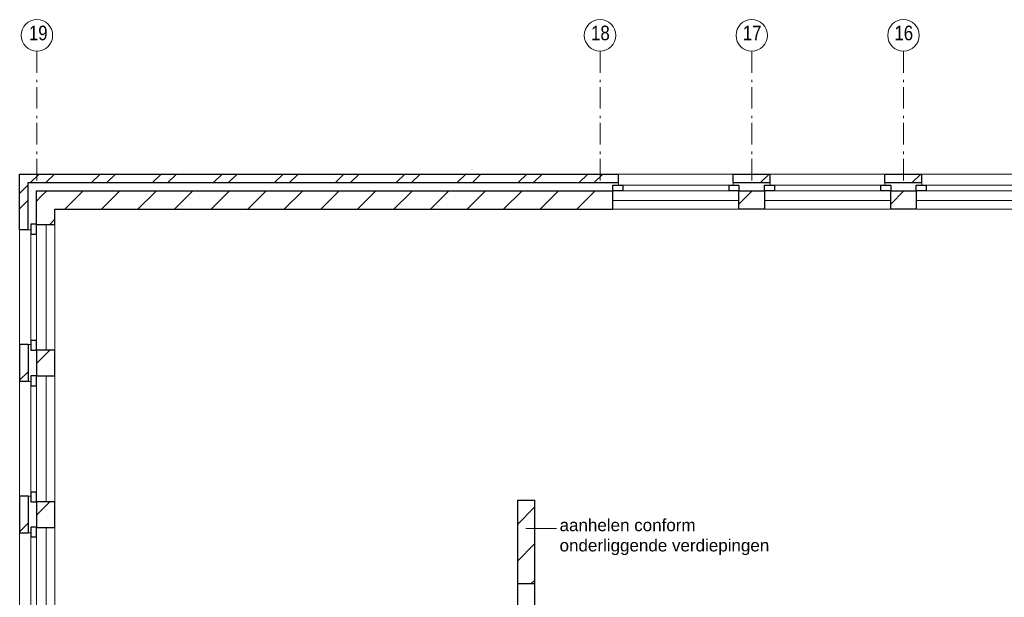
# Model space of a CAD drawing. Header units: millimetres. Extents: x 45699 to 251499, y 244 to 86446.
# Tile 107 of 240: x 132999 to 144424, y 47326 to 54031. Entities that reach past the tile are written whole.
import ezdxf

# ---------------------------------------------------------------- set-up
doc = ezdxf.new("R2010")
doc.units = ezdxf.units.MM
doc.header["$LTSCALE"] = 400
doc.linetypes.add('STYLE_06', pattern=[1.041641, 0.625, -0.208282, 0.069427, -0.138931])
for name, color, linetype, lineweight in [('Buitenkozijnen', 140, 'Continuous', 15), ('mat-baksteen', 5, 'Continuous', 25), ('mat-beton (ihwg)', 5, 'Continuous', 25), ('mat-kalkzandsteen', 5, 'Continuous', 25), ('None', 7, 'Continuous', 9)]:
    doc.layers.add(name, color=color, linetype=linetype, lineweight=lineweight)
doc.styles.add('Arial', font='arial.ttf', dxfattribs={"height": 176.388889})
doc.styles.add('Arial Narrow', font='ARIALN.TTF', dxfattribs={"height": 222.25})

# ---------------------------------------------------------------- blocks, each defined once
blk = doc.blocks.new('*X406')
at = {"layer": 'None', "lineweight": 9}
for p, q in [((-50109, 4621), (-49909, 4821)), ((-50109, 4197), (-49909, 4397)), ((-49947, 3935), (-49909, 3973))]:
    blk.add_line(p, q, dxfattribs=at)
blk = doc.blocks.new('*X1034')
at = {"layer": 'None', "lineweight": 9}
blk.add_line((-148.5, -148.5), (4, 4), dxfattribs=at)
blk = doc.blocks.new('*X1035')
at = {"layer": 'None', "lineweight": 9}
blk.add_line((100, 100), (200, 200), dxfattribs=at)
blk = doc.blocks.new('Penant best-uitbr  (2D)')
at = {"layer": 'mat-baksteen', "lineweight": 25}
for p, q in [((-215, 200), (215, 200)), ((-215, 100), (-215, 200)), ((215, 100), (215, 200)), ((-215, 100), (215, 100))]:
    blk.add_line(p, q, dxfattribs=at)
at = {"layer": 'mat-kalkzandsteen', "lineweight": 25}
blk.add_lwpolyline([(-148.5, 4), (148.5, 4), (148.5, -210), (-148.5, -210)], close=True, dxfattribs=at)
at = {"layer": 'mat-baksteen'}
blk.add_blockref('*X1035', (0, 0), dxfattribs=at)
at = {"layer": 'mat-kalkzandsteen'}
blk.add_blockref('*X1034', (0, 0), dxfattribs=at)
blk = doc.blocks.new('Gevelpui best-uitbr 1330 (2D)')
at = {"layer": 'Buitenkozijnen', "lineweight": 15}
for p, q in [((-731.5, 71), (731.5, 71)), ((-731.5, 4), (-731.5, 71)), ((-731.5, 4), (731.5, 4)), ((731.5, 4), (731.5, 71))]:
    blk.add_line(p, q, dxfattribs=at)
at = {"layer": 'Buitenkozijnen', "color": 92, "lineweight": 25}
for points in [[(-731.5, 71), (-617.5, 71), (-617.5, 4), (-731.5, 4)], [(617.5, 71), (731.5, 71), (731.5, 4), (617.5, 4)]]:
    blk.add_lwpolyline(points, close=True, dxfattribs=at)
at = {"layer": 'None', "color": 43, "linetype": 'Continuous', "lineweight": 9}
blk.add_line((-731.5, -107), (731.5, -107), dxfattribs=at)
at = {"layer": 'None', "color": 43, "linetype": 'Continuous', "lineweight": 9, "flags": 128}
blk.add_lwpolyline([(-665, 71), (-665, 200), (665, 200), (665, 71)], dxfattribs=at)
blk = doc.blocks.new('*X1045')
at = {"layer": 'None', "lineweight": 9}
for p, q in [((-55757, 8590), (-55657, 8690)), ((-55580, 8590), (-55480, 8690)), ((-55050, 8590), (-54950, 8690)), ((-54873, 8590), (-54773, 8690)), ((-54343, 8590), (-54243, 8690)), ((-54166, 8590), (-54066, 8690)), ((-53635, 8590), (-53535, 8690)), ((-53459, 8590), (-53359, 8690)), ((-52928, 8590), (-52828, 8690)), ((-52752, 8590), (-52652, 8690)), ((-52221, 8590), (-52121, 8690)), ((-52045, 8590), (-51945, 8690)), ((-51514, 8590), (-51414, 8690)), ((-51338, 8590), (-51238, 8690)), ((-50807, 8590), (-50707, 8690)), ((-50631, 8590), (-50531, 8690)), ((-50100, 8590), (-50000, 8690)), ((-49923, 8590), (-49823, 8690)), ((-49393, 8590), (-49293, 8690)), ((-49216, 8590), (-49116, 8690))]:
    blk.add_line(p, q, dxfattribs=at)
blk = doc.blocks.new('*X1046')
at = {"layer": 'None', "lineweight": 9}
for p, q in [((-55884, 8463), (-55784, 8563)), ((-55884, 8286), (-55784, 8386))]:
    blk.add_line(p, q, dxfattribs=at)
blk = doc.blocks.new('*X1047')
at = {"layer": 'None', "lineweight": 9}
for p, q in [((-55629, 8435), (-55570, 8494)), ((-55360, 8280), (-55146, 8494)), ((-54935, 8280), (-54721, 8494)), ((-54511, 8280), (-54297, 8494)), ((-54087, 8280), (-53873, 8494)), ((-53663, 8280), (-53449, 8494)), ((-53238, 8280), (-53024, 8494)), ((-52814, 8280), (-52600, 8494)), ((-52390, 8280), (-52176, 8494)), ((-51965, 8280), (-51751, 8494)), ((-51541, 8280), (-51327, 8494)), ((-51117, 8280), (-50903, 8494)), ((-50693, 8280), (-50479, 8494)), ((-50268, 8280), (-50054, 8494)), ((-49844, 8280), (-49630, 8494)), ((-49420, 8280), (-49206, 8494))]:
    blk.add_line(p, q, dxfattribs=at)
blk = doc.blocks.new('*X1048')
at = {"layer": 'None', "lineweight": 9}
for p, q in [((-55688, 8376), (-55629, 8435)), ((-55539, 8101), (-55474, 8166))]:
    blk.add_line(p, q, dxfattribs=at)
blk = doc.blocks.new('*U1463')
at = {"layer": 'None', "color": 7, "linetype": 'STYLE_06', "lineweight": 9}
for p, q in [((-55684, 10116), (-55684, 8616)), ((-49149, 10116), (-49149, 8616)), ((-47389, 10116), (-47389, 8616)), ((-45629, 10116), (-45629, 8616))]:
    blk.add_line(p, q, dxfattribs=at)
at = {"layer": 'None', "color": 43, "linetype": 'Continuous', "lineweight": 9}
for centre in [(-55684, 10299), (-49149, 10299), (-47389, 10299), (-45629, 10299)]:
    blk.add_circle(centre, 183, dxfattribs=at)
at = {"layer": 'None', "color": 8, "char_height": 169.3, "attachment_point": 1, "style": 'Arial Narrow'}
for s, insert in [('19', (-55776, 10412)), ('18', (-49253, 10412)), ('17', (-47493, 10412)), ('16', (-45733, 10412))]:
    blk.add_mtext(s, dxfattribs=dict(at, insert=insert))

msp = doc.modelspace()

# ---------------------------------------------------------------- linework, layer by layer
at = {"linetype": 'Continuous', "lineweight": 0, "flags": 128}
msp.add_lwpolyline([(169924, 46255), (169924, 44255), (167676, 44255), (167676, 38577), (133409, 38577), (133409, 44041), (136514, 44041), (136514, 42055), (138974, 42055), (138974, 46469), (133409, 46469), (133409, 51830), (155524, 51830), (155524, 46255), (169924, 46255)], dxfattribs=at)
at = {"layer": 'mat-baksteen', "lineweight": 25}
for p, q in [((132999, 52240), (139949, 52240)), ((132999, 51590), (132999, 52240)), ((139949, 52140), (139949, 52240)), ((133099, 52140), (139949, 52140)), ((133099, 51590), (133099, 52140)), ((133099, 51590), (132999, 51590))]:
    msp.add_line(p, q, dxfattribs=at)
at = {"layer": 'mat-beton (ihwg)', "lineweight": 25}
for p, q in [((138774, 47485), (138774, 45785)), ((138774, 47485), (138974, 47485)), ((138974, 47485), (138974, 45785))]:
    msp.add_line(p, q, dxfattribs=at)
at = {"layer": 'mat-kalkzandsteen', "lineweight": 25}
for p, q in [((133195, 52044), (139883, 52044)), ((133195, 51651), (133195, 52044)), ((139883, 51830), (139883, 52044)), ((133409, 51830), (139883, 51830)), ((133409, 51651), (133409, 51830)), ((133409, 51651), (133195, 51651)), ((138774, 48455), (138774, 47485)), ((138774, 48455), (138974, 48455)), ((138974, 48455), (138974, 47485)), ((138774, 47485), (138974, 47485))]:
    msp.add_line(p, q, dxfattribs=at)
at = {"layer": 'None', "lineweight": 9}
msp.add_line((139230, 48125), (138874, 48125), dxfattribs=at)

# ---------------------------------------------------------------- block references
at = {"layer": 'mat-baksteen'}
for name in ['*X1045', '*X1046']:
    msp.add_blockref(name, (188883, 43550), dxfattribs=at)
at = {"layer": 'mat-baksteen', "color": 7}
for p in [(141494, 52040), (143254, 52040)]:
    msp.add_blockref('Penant best-uitbr  (2D)', p, dxfattribs=at)
at = {"layer": 'mat-kalkzandsteen'}
for name in ['*X1048', '*X1047', '*X406']:
    msp.add_blockref(name, (188883, 43550), dxfattribs=at)
at = {"layer": 'mat-kalkzandsteen', "color": 7, "xscale": -1, "rotation": 90}
for name, p in [('Gevelpui best-uitbr 1330 (2D)', (133199, 50925)), ('Penant best-uitbr  (2D)', (133199, 50045)), ('Penant best-uitbr  (2D)', (133199, 50045)), ('Penant best-uitbr  (2D)', (133199, 50045)), ('Gevelpui best-uitbr 1330 (2D)', (133199, 49165)), ('Penant best-uitbr  (2D)', (133199, 48285)), ('Gevelpui best-uitbr 1330 (2D)', (133199, 47410))]:
    msp.add_blockref(name, p, dxfattribs=at)
at = {"layer": 'None', "color": 7}
for name, p in [('*U1463', (188883, 43550)), ('Gevelpui best-uitbr 1330 (2D)', (140614, 52040)), ('Gevelpui best-uitbr 1330 (2D)', (142374, 52040)), ('Gevelpui best-uitbr 1330 (2D)', (144134, 52040))]:
    msp.add_blockref(name, p, dxfattribs=at)

# ---------------------------------------------------------------- texts
at = {"layer": 'None', "color": 140, "insert": (139264, 48235), "char_height": 141.11, "attachment_point": 1, "style": 'Arial'}
msp.add_mtext('aanhelen conform \\Ponderliggende verdiepingen', dxfattribs=at)

doc.saveas('drawing.dxf')
